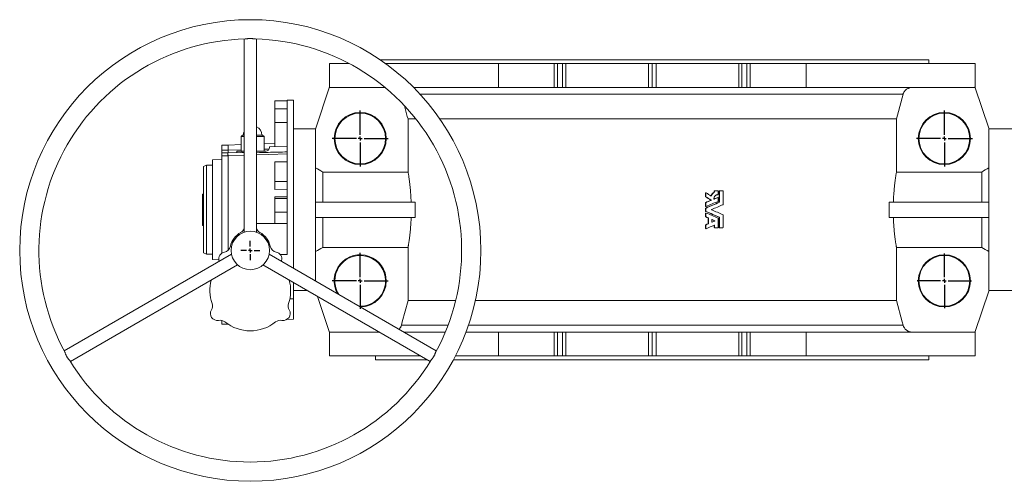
# Model space of a CAD drawing. Header units: millimetres. Extents: x -832 to 1155, y -408 to 1163.
# Tile 1 of 3: x -832 to 449, y -408 to 192. Entities that reach past the tile are written whole.
import ezdxf

# ---------------------------------------------------------------- set-up
doc = ezdxf.new("R2010")
doc.units = ezdxf.units.MM
doc.layers.add('FORMAT', color=7, linetype='Continuous')

# ---------------------------------------------------------------- blocks, each defined once
blk = doc.blocks.new('SW_CENTERMARKSYMBOL_2')
at = {"layer": 'FORMAT', "color": 0}
for p, q in [((-5, 0), (-12.5, 0)), ((0, 0), (-2.5, 0)), ((0, 5), (0, 12.5)), ((0, 0), (0, 2.5)), ((0, 0), (0, -2.5)), ((0, 0), (2.5, 0)), ((5, 0), (12.5, 0)), ((0, -5), (0, -12.5))]:
    blk.add_line(p, q, dxfattribs=at)
blk = doc.blocks.new('SW_CENTERMARKSYMBOL_3')
at = {"layer": 'FORMAT', "color": 0}
for p, q in [((0, 5), (0, 36.4)), ((-5, 0), (-36.4, 0)), ((0, 0), (-2.5, 0)), ((0, 0), (0, 2.5)), ((0, 0), (0, -2.5)), ((0, 0), (2.5, 0)), ((5, 0), (36.4, 0)), ((0, -5), (0, -36.4))]:
    blk.add_line(p, q, dxfattribs=at)
blk = doc.blocks.new('SW_CENTERMARKSYMBOL_4')
at = {"layer": 'FORMAT', "color": 0}
for p, q in [((0, 5), (0, 36.4)), ((-5, 0), (-36.4, 0)), ((0, 0), (-2.5, 0)), ((0, 0), (0, 2.5)), ((0, 0), (0, -2.5)), ((0, 0), (2.5, 0)), ((5, 0), (36.4, 0)), ((0, -5), (0, -36.4))]:
    blk.add_line(p, q, dxfattribs=at)
blk = doc.blocks.new('SW_CENTERMARKSYMBOL_5')
at = {"layer": 'FORMAT', "color": 0}
for p, q in [((0, 5), (0, 36.4)), ((-5, 0), (-36.4, 0)), ((0, 0), (-2.5, 0)), ((0, 0), (0, 2.5)), ((0, 0), (0, -2.5)), ((0, 0), (2.5, 0)), ((5, 0), (36.4, 0)), ((0, -5), (0, -36.4))]:
    blk.add_line(p, q, dxfattribs=at)
blk = doc.blocks.new('SW_CENTERMARKSYMBOL_6')
at = {"layer": 'FORMAT', "color": 0}
for p, q in [((0, 5), (0, 35.5)), ((-5, 0), (-35.5, 0)), ((0, 0), (-2.5, 0)), ((0, 0), (0, 2.5)), ((0, 0), (0, -2.5)), ((0, 0), (2.5, 0)), ((5, 0), (35.5, 0)), ((0, -5), (0, -35.5))]:
    blk.add_line(p, q, dxfattribs=at)

msp = doc.modelspace()

# ---------------------------------------------------------------- linework, layer by layer
at = {"color": 7, "linetype": 'Continuous', "lineweight": 15}
for p, q in [((-540.3, 167), (-540.3, -84.1)), ((-524.3, -84.2), (-524.3, 167)), ((-429.3, 135.2), (-429.3, 104.2)), ((-403.6, 135.2), (-429.3, 135.2)), ((350.7, 140.2), (-363.5, 140.2)), ((-209.3, 135.2), (-356.4, 135.2)), ((-209.3, 104.2), (-209.3, 135.2)), ((-209.3, 135.2), (-136.8, 135.2)), ((-136.8, 135.2), (-132.6, 135.2)), ((-132.6, 135.2), (-126.1, 135.2)), ((-126.1, 135.2), (-121.8, 135.2)), ((-121.8, 135.2), (-14.3, 135.2)), ((-14.3, 135.2), (-14.3, 104.2)), ((-9.3, 135.2), (-14.3, 135.2)), ((-9.3, 104.2), (-9.3, 135.2)), ((-4.3, 135.2), (-9.3, 135.2)), ((-4.3, 104.2), (-4.3, 135.2)), ((-4.3, 135.2), (103.2, 135.2)), ((103.2, 135.2), (107.4, 135.2)), ((107.4, 135.2), (113.9, 135.2)), ((113.9, 135.2), (118.2, 135.2)), ((118.2, 135.2), (190.7, 135.2)), ((190.7, 104.2), (190.7, 135.2)), ((410.7, 135.2), (190.7, 135.2)), ((350.7, 135.2), (350.7, 140.2)), ((410.7, 104.2), (410.7, 135.2)), ((-447.5, 49.7), (-429.1, 104.8)), ((-429.1, 104.8), (-429.1, 104.2)), ((-357.2, 104.2), (-429.1, 104.2)), ((-209.3, 104.2), (-320.1, 104.2)), ((-136.8, 104.2), (-209.3, 104.2)), ((-132.6, 104.2), (-136.8, 104.2)), ((-126.1, 104.2), (-132.6, 104.2)), ((-121.8, 104.2), (-126.1, 104.2)), ((-14.3, 104.2), (-121.8, 104.2)), ((-9.3, 104.2), (-14.3, 104.2)), ((-4.3, 104.2), (-9.3, 104.2)), ((103.2, 104.2), (-4.3, 104.2)), ((107.4, 104.2), (103.2, 104.2)), ((113.9, 104.2), (107.4, 104.2)), ((118.2, 104.2), (113.9, 104.2)), ((190.7, 104.2), (118.2, 104.2)), ((410.5, 104.2), (190.7, 104.2)), ((410.5, 104.2), (410.5, 104.8)), ((428.8, 49.7), (410.5, 104.8)), ((-484.3, 86.8), (-500.3, 86.8)), ((-500.3, 76.1), (-500.3, 86.8)), ((-476.3, 87.7), (-484.3, 87.7)), ((-484.3, -113.2), (-484.3, 87.7)), ((-476.3, -130.9), (-476.3, 87.7)), ((-484.3, 76.1), (-500.3, 76.1)), ((-500.3, 58.4), (-500.3, 76.1)), ((-500.3, 27.3), (-500.3, 58.4)), ((-316.9, 63.1), (-327.1, 63.1)), ((-327.1, 63.1), (-327.1, -5.9)), ((308.4, 63.1), (-285.8, 63.1)), ((308.4, -5.9), (308.4, 63.1)), ((-542.3, 42.2), (-544.3, 40.2)), ((-544.3, 40.2), (-544.3, 21.2)), ((-540.3, 40.2), (-544.3, 40.2)), ((-540.3, 42.2), (-542.3, 42.2)), ((-516.3, 42.2), (-524.3, 42.2)), ((-514.3, 40.2), (-524.3, 40.2)), ((-514.3, 40.2), (-516.3, 42.2)), ((-514.3, 21.2), (-514.3, 40.2)), ((-447.3, 50.2), (-476.3, 50.2)), ((-447.3, 49.7), (-447.5, 49.7)), ((-447.3, -147.7), (-447.3, 49.7)), ((493.7, 50.2), (428.7, 50.2)), ((428.7, -159.4), (428.7, 49.7)), ((428.8, 49.7), (428.7, 49.7)), ((-561.3, 29.2), (-569.3, 29.2)), ((-569.3, 22.5), (-569.3, 29.2)), ((-544.3, 29.8), (-561.3, 29.2)), ((-561.3, 29.2), (-561.3, 22.5)), ((-500.3, 31.3), (-514.3, 30.8)), ((-507.3, 27), (-484.3, 27.9)), ((-507.3, 27), (-507.3, 26.2)), ((-569.3, 19.2), (-569.3, 22.5)), ((-569.3, 19.2), (-561.3, 19.2)), ((-569.3, 15.1), (-569.3, 19.2)), ((-569.3, -111.4), (-569.3, 15.1)), ((-561.3, 22.5), (-561.3, 22.5)), ((-544.5, 19.7), (-561.3, 19.2)), ((-561.3, -107.6), (-561.3, 15.1)), ((-561.3, 15.1), (-561.3, 15.1)), ((-550, 21.2), (-550, 19.6)), ((-550, 21.2), (-540.3, 21.2)), ((-524.3, 21.2), (-512.3, 21.2)), ((-589.3, 3.2), (-593.3, 1.2)), ((-593.3, 1.2), (-593.3, -110.8)), ((-581.3, 3.2), (-589.3, 3.2)), ((-589.3, 3.2), (-589.3, -112.8)), ((-569.3, 10.3), (-581.3, 9.9)), ((-581.3, -54.8), (-581.3, 9.9)), ((-484.3, 7.4), (-500.3, 7.4)), ((-500.3, -18.2), (-500.3, 7.4)), ((-438, -44.8), (-438, -5.9)), ((-327.1, -5.9), (-438, -5.9)), ((419.3, -5.9), (308.4, -5.9)), ((419.3, -44.8), (419.3, -5.9)), ((-500.3, -28.5), (-500.3, -18.2)), ((-594.3, -75.2), (-594.3, -34.5)), ((-594.3, -34.5), (-593.3, -34.5)), ((-484.3, -28.3), (-500.3, -28.5)), ((-500.3, -38), (-484.3, -38.1)), ((-500.3, -40.3), (-500.3, -38)), ((60.1, -37.8), (60.1, -33.1)), ((60.4, -33.1), (60.1, -33.1)), ((60.4, -37.8), (60.1, -37.8)), ((60.5, -38), (60.2, -38)), ((60.7, -32.9), (60.3, -32.9)), ((60.4, -37.8), (60.4, -33.1)), ((67.4, -36.9), (67, -36.9)), ((71.7, -32), (71.3, -32)), ((71.4, -31.8), (71.4, -30.4)), ((71.8, -30.4), (71.4, -30.4)), ((71.8, -31.8), (71.4, -31.8)), ((72.1, -30.2), (71.7, -30.2)), ((71.8, -31.8), (71.8, -30.4)), ((76.2, -30.2), (72.1, -30.2)), ((76.5, -30.4), (76.5, -35)), ((77.8, -44.9), (77.8, -30.4)), ((78.2, -30.4), (77.8, -30.4)), ((78.4, -30.2), (78, -30.2)), ((78.2, -44.9), (78.2, -30.4)), ((82.6, -30.2), (78.4, -30.2)), ((82.8, -30.4), (82.8, -48.1)), ((-500.3, -58), (-500.3, -40.3)), ((-317.6, -44.8), (-447.3, -44.8)), ((-317.6, -64.8), (-317.6, -44.8)), ((60.1, -50.4), (60.1, -45.7)), ((60.4, -45.7), (60.1, -45.7)), ((60.4, -50.4), (60.1, -50.4)), ((60.6, -45.5), (60.2, -45.5)), ((60.3, -50.6), (60.7, -50.6)), ((60.4, -50.4), (60.4, -45.7)), ((67.1, -42.7), (66.7, -42.7)), ((67.1, -42.3), (66.8, -42.3)), ((71, -40.9), (75.8, -38.8)), ((71.2, -40.9), (71.1, -40.9)), ((76.2, -38.8), (75.8, -38.8)), ((76.3, -38.8), (75.9, -38.8)), ((76.5, -39.1), (76.5, -43.7)), ((78, -45.1), (77.6, -45.1)), ((78.2, -44.9), (77.8, -44.9)), ((299, -64.8), (299, -44.8)), ((299, -44.8), (428.7, -44.8)), ((-581.3, -119.6), (-581.3, -54.8)), ((-500.3, -72.8), (-500.3, -58)), ((60.1, -56.9), (60.1, -52.8)), ((60.4, -52.8), (60.1, -52.8)), ((60.4, -56.9), (60.1, -56.9)), ((60.1, -64), (60.1, -59.3)), ((60.4, -59.3), (60.1, -59.3)), ((60.4, -64), (60.1, -64)), ((60.6, -52.6), (60.2, -52.6)), ((60.6, -57.1), (60.2, -57.1)), ((60.7, -59.1), (60.3, -59.1)), ((60.4, -56.9), (60.4, -52.8)), ((60.4, -64), (60.4, -59.3)), ((82.8, -61.6), (82.8, -78)), ((-594.3, -75.2), (-593.3, -75.2)), ((-524.3, -72.8), (-500.3, -72.8)), ((-500.3, -72.8), (-484.3, -72.8)), ((-317.6, -64.8), (-447.3, -64.8)), ((-438, -103.8), (-438, -64.8)), ((60.1, -79.2), (60.1, -74.6)), ((60.4, -74.6), (60.1, -74.6)), ((60.6, -64.2), (60.2, -64.2)), ((60.6, -74.4), (60.2, -74.4)), ((60.4, -79.2), (60.4, -74.6)), ((63.6, -65.5), (63.2, -65.5)), ((63.6, -73.1), (63.2, -73.1)), ((63.4, -72.9), (63.4, -65.7)), ((63.7, -65.7), (63.4, -65.7)), ((63.7, -72.9), (63.4, -72.9)), ((63.7, -72.9), (63.7, -65.7)), ((68.1, -67.6), (71.6, -69.1)), ((68.1, -70.8), (68.1, -67.7)), ((71.6, -69.5), (68.1, -71)), ((68.4, -67.5), (68.3, -67.5)), ((68.4, -71), (68.3, -71)), ((71.4, -78), (71.4, -75.1)), ((71.8, -75.1), (71.4, -75.1)), ((72, -69.1), (71.6, -69.1)), ((72, -69.5), (71.6, -69.5)), ((71.8, -78), (71.8, -75.1)), ((76.5, -65.9), (76.5, -78)), ((78, -64.5), (77.6, -64.5)), ((77.8, -78), (77.8, -64.8)), ((78.2, -64.8), (77.8, -64.8)), ((78.2, -78), (78.2, -64.8)), ((299, -64.8), (428.7, -64.8)), ((419.3, -103.8), (419.3, -64.8)), ((60.4, -79.2), (60.1, -79.2)), ((60.3, -79.5), (60.7, -79.5)), ((71.8, -78), (71.4, -78)), ((72.1, -78.2), (71.7, -78.2)), ((76.2, -78.2), (72.1, -78.2)), ((78.2, -78), (77.8, -78)), ((78.4, -78.2), (78, -78.2)), ((82.6, -78.2), (78.4, -78.2)), ((-556.8, -112.8), (-774.4, -238.4)), ((-593.3, -110.8), (-589.3, -112.8)), ((-589.3, -112.8), (-581.3, -112.8)), ((-290.3, -238.4), (-507.8, -112.8)), ((-493.3, -113.2), (-484.3, -113.2)), ((-438, -103.8), (-327.1, -103.8)), ((-327.1, -103.8), (-327.1, -172.8)), ((308.4, -172.8), (308.4, -103.8)), ((308.4, -103.8), (419.3, -103.8)), ((-766.4, -252.2), (-548.8, -126.6)), ((-581.3, -119.6), (-573.3, -119.9)), ((-515.8, -126.6), (-298.3, -252.2)), ((-476.3, -170.6), (-476.3, -149.4)), ((-476.3, -159.8), (-458.3, -159.8)), ((428.8, -159.4), (410.5, -214.4)), ((428.7, -159.4), (428.8, -159.4)), ((428.7, -159.8), (493.7, -159.8)), ((-481, -170.6), (-476.3, -170.6)), ((-476.3, -197.3), (-476.3, -170.6)), ((-444.7, -167.7), (-429.1, -214.4)), ((-265.1, -172.8), (-327.1, -172.8)), ((308.4, -172.8), (-239.4, -172.8)), ((-569.3, -198.8), (-569.3, -198.7)), ((-569.3, -203.8), (-569.3, -198.8)), ((-561.3, -203.8), (-569.3, -203.8)), ((-561, -203.9), (-561.3, -203.8)), ((-484.8, -197.6), (-476.3, -197.3)), ((-429.3, -213.8), (-429.3, -244.8)), ((-429.1, -213.8), (-429.1, -214.4)), ((-364.7, -213.8), (-429.1, -213.8)), ((-278.6, -213.8), (-332.7, -213.8)), ((-209.3, -213.8), (-251.7, -213.8)), ((-136.8, -213.8), (-209.3, -213.8)), ((-209.3, -213.8), (-209.3, -244.8)), ((-132.6, -213.8), (-136.8, -213.8)), ((-126.1, -213.8), (-132.6, -213.8)), ((-121.8, -213.8), (-126.1, -213.8)), ((-14.3, -213.8), (-121.8, -213.8)), ((-14.3, -213.8), (-14.3, -244.8)), ((-14.3, -213.8), (-9.3, -213.8)), ((-9.3, -244.8), (-9.3, -213.8)), ((-9.3, -213.8), (-4.3, -213.8)), ((-4.3, -244.8), (-4.3, -213.8)), ((103.2, -213.8), (-4.3, -213.8)), ((107.4, -213.8), (103.2, -213.8)), ((113.9, -213.8), (107.4, -213.8)), ((118.2, -213.8), (113.9, -213.8)), ((190.7, -213.8), (118.2, -213.8)), ((190.7, -213.8), (190.7, -244.8)), ((410.5, -213.8), (190.7, -213.8)), ((410.5, -214.4), (410.5, -213.8)), ((410.7, -244.8), (410.7, -213.8)), ((-311, -244.8), (-429.3, -244.8)), ((-369.3, -244.8), (-369.3, -249.8)), ((-302.4, -249.8), (-369.3, -249.8)), ((350.7, -249.8), (-268.1, -249.8)), ((-209.3, -244.8), (-265.4, -244.8)), ((-209.3, -244.8), (-136.8, -244.8)), ((-136.8, -244.8), (-132.6, -244.8)), ((-132.6, -244.8), (-126.1, -244.8)), ((-126.1, -244.8), (-121.8, -244.8)), ((-121.8, -244.8), (-14.3, -244.8)), ((-14.3, -244.8), (-9.3, -244.8)), ((-9.3, -244.8), (-4.3, -244.8)), ((-4.3, -244.8), (103.2, -244.8)), ((103.2, -244.8), (107.4, -244.8)), ((107.4, -244.8), (113.9, -244.8)), ((113.9, -244.8), (118.2, -244.8)), ((118.2, -244.8), (190.7, -244.8)), ((410.7, -244.8), (190.7, -244.8)), ((350.7, -249.8), (350.7, -244.8))]:
    msp.add_line(p, q, dxfattribs=at)
at = {"color": 8, "linetype": 'Continuous', "lineweight": 0}
for p, q in [((-136.8, 104.2), (-136.8, 135.2)), ((-132.6, 104.2), (-132.6, 135.2)), ((-126.1, 104.2), (-126.1, 135.2)), ((-121.8, 104.2), (-121.8, 135.2)), ((103.2, 104.2), (103.2, 135.2)), ((107.4, 104.2), (107.4, 135.2)), ((113.9, 104.2), (113.9, 135.2)), ((118.2, 104.2), (118.2, 135.2)), ((317, 95.3), (-311.5, 95.3)), ((-500.3, 58.4), (-484.3, 58.4)), ((-569.3, 22.5), (-561.3, 22.5)), ((-561.3, 15.1), (-569.3, 15.1)), ((-561.3, 22.5), (-544.3, 23)), ((-540.3, 15.8), (-561.3, 15.1)), ((-514.3, 23.8), (-507.9, 24)), ((-500.3, -18.2), (-484.3, -18.2)), ((-500.3, -40.3), (-484.3, -40.3)), ((-500.3, -58), (-484.3, -58)), ((-569.3, -198.8), (-568.9, -198.8)), ((-275, -204.9), (-335.7, -204.9)), ((317, -204.9), (-248.5, -204.9)), ((-136.8, -213.8), (-136.8, -244.8)), ((-132.6, -213.8), (-132.6, -244.8)), ((-126.1, -213.8), (-126.1, -244.8)), ((-121.8, -213.8), (-121.8, -244.8)), ((103.2, -213.8), (103.2, -244.8)), ((107.4, -213.8), (107.4, -244.8)), ((113.9, -213.8), (113.9, -244.8)), ((118.2, -213.8), (118.2, -244.8))]:
    msp.add_line(p, q, dxfattribs=at)
at = {"color": 7, "linetype": 'Continuous', "lineweight": 15, "flags": 128}
for points in [[(308.4, 63.1), (309.8, 68.2), (317, 95.3)], [(-331.6, 80.1), (-328, 66.5), (-327.1, 63.1)], [(-573.1, -120.8), (-572.9, -121.8), (-572.9, -122)], [(-491.8, -122), (-491.7, -121.8), (-491.6, -120.8)], [(-327.1, -172.8), (-334.5, -200.4), (-335.7, -204.9)], [(317, -204.9), (315.8, -200.4), (308.4, -172.8)]]:
    msp.add_lwpolyline(points, dxfattribs=at)
at = {"color": 8, "linetype": 'Continuous', "lineweight": 0, "flags": 128}
msp.add_lwpolyline([(-484.3, 17.9), (-508.3, 17), (-524.3, 16.4)], dxfattribs=at)
at = {"color": 7, "linetype": 'Continuous', "lineweight": 15}
for centre, radius in [((-532.3, -107.8), 300), ((-389.3, 37.7), 33.9), ((-389.3, 37.7), 33), ((370.7, 37.7), 33.9), ((370.7, 37.7), 33), ((-532.3, -107.8), 25), ((370.7, -147.3), 33.9), ((370.7, -147.3), 33)]:
    msp.add_circle(centre, radius, dxfattribs=at)
for centre, radius, start, end in [((-532.3, -107.8), 275, 91.389, 208.614), ((-532.3, -107.8), 275, 331.3885, 88.6144), ((-529.3, 42.2), 12, 0, 65.3757), ((-529.3, 42.2), 12, 156.4435, 180), ((-512.3, 26.2), 5, 270, 0), ((-532.3, -107.8), 26.5, 118.1876, 167.9212), ((-549.6, -75.7), 10, 298.1876, 337.5355), ((-515.1, -75.7), 10, 202.4645, 241.8124), ((-532.3, -107.8), 26.5, 12.0788, 61.8124), ((-568, -100.2), 10, 281.2045, 347.9212), ((-496.6, -100.2), 10, 192.0788, 258.7955), ((-564.3, -118.8), 9, 101.2045, 192.8115), ((-500.3, -118.8), 9, 347.1885, 78.7955), ((-389.3, -147.3), 33.9, 0, 209.8498), ((-389.3, -147.3), 33, 267.4223, 180), ((-532.3, -159.8), 52.5, 165.1384, 198.7218), ((-532.3, -159.8), 52.5, 341.2782, 14.8616), ((-389.3, -147.3), 33, 180, 212.5777), ((-389.3, -147.3), 33.9, 270.1502, 0), ((-591.5, -179.9), 10, 328.4587, 18.7218), ((-473.1, -179.9), 10, 161.2782, 211.5413), ((-575.3, -189.8), 9, 148.4587, 281.3463), ((-489.3, -189.8), 9, 258.6537, 31.5413), ((-571.6, -208.5), 10, 51.0832, 101.3463), ((-532.3, -159.8), 52.5, 231.0832, 308.9168), ((-493.1, -208.5), 10, 78.6537, 128.9168), ((-532.3, -107.8), 275, 211.3904, 328.6151)]:
    msp.add_arc(centre, radius, start, end, dxfattribs=at)
for centre, major_axis, ratio, start_param, end_param in [((1904.9, -54.8), (4080.7, 0), 0.034921, 4.087936, 4.08932), ((-561.2, -198.8), (0.09, 5), 0.017444, 2.823299, 3.141288)]:
    msp.add_ellipse(centre, major_axis=major_axis, ratio=ratio, start_param=start_param, end_param=end_param, dxfattribs=at)
for points, knots in [([(-539, 167.1), (-539, 167.1), (-538.7, 167.1), (-538.1, 167.2), (-537.2, 167.3), (-536.1, 167.5), (-535, 167.7), (-533.8, 167.8), (-532.6, 167.9), (-531.5, 167.8), (-530.4, 167.8), (-529.3, 167.6), (-528.2, 167.4), (-527.1, 167.2), (-526.2, 167.1), (-525.8, 167.1), (-525.7, 167.1)], [0, 0, 0, 0, 0.012872, 0.090968, 0.176159, 0.263488, 0.335774, 0.409937, 0.482344, 0.557596, 0.620327, 0.684588, 0.770037, 0.857941, 0.944596, 1, 1, 1, 1]), ([(317, 95.3), (317.1, 95.6), (317.2, 95.9), (317.4, 96.5), (317.6, 96.8), (318, 97.7), (318.3, 98.3), (319, 99.4), (319.4, 99.9), (320.3, 100.8), (320.8, 101.3), (321.8, 102.1), (322.4, 102.4), (323.3, 102.9), (323.5, 103), (324.2, 103.3), (324.5, 103.4), (325.4, 103.7), (326, 103.9), (327, 104.1), (327.3, 104.1), (328, 104.1), (328.3, 104.2), (328.6, 104.2)], [0, 0, 0, 0, 0.0625, 0.0625, 0.125, 0.125, 0.25, 0.25, 0.375, 0.375, 0.5, 0.5, 0.625, 0.625, 0.6875, 0.6875, 0.75, 0.75, 0.875, 0.875, 0.9375, 0.9375, 1, 1, 1, 1]), ([(-561.3, 15.1), (-561.3, 15.3), (-561.3, 15.8), (-561.3, 16.5), (-561.4, 17.1), (-561.4, 17.7), (-561.4, 18.1), (-561.4, 18.5), (-561.4, 18.8), (-561.3, 19), (-561.3, 19.1), (-561.3, 19.2), (-561.3, 19.2)], [0, 0, 0, 0, 0.10274, 0.206274, 0.30407, 0.401865, 0.502501, 0.603138, 0.700933, 0.798728, 0.899364, 1, 1, 1, 1]), ([(-561.3, 19.2), (-561.3, 19.2), (-561.3, 19.2), (-561.3, 19.5), (-561.3, 19.6), (-561.3, 19.8), (-561.3, 19.9), (-561.3, 20.2), (-561.3, 20.4), (-561.3, 20.7), (-561.3, 20.9), (-561.3, 21.3), (-561.3, 21.6), (-561.3, 22), (-561.3, 22.2), (-561.3, 22.5)], [0, 0, 0, 0, 0.25, 0.25, 0.375, 0.375, 0.5, 0.5, 0.625, 0.625, 0.75, 0.75, 0.875, 0.875, 1, 1, 1, 1]), ([(-544.5, 19.7), (-544.1, 19.8), (-543.4, 19.8), (-542.2, 19.7), (-541.2, 19.6), (-540.5, 19.5), (-540.3, 19.5)], [0, 0, 0, 0, 0.2915775, 0.5832169, 0.8844995, 1, 1, 1, 1]), ([(-524.3, 19.3), (-519.3, 19.5), (-505.9, 19.8), (-492.6, 20.1), (-484.3, 20.3)], [0, 0, 0, 0, 0.379035, 1, 1, 1, 1]), ([(-323.1, -44.8), (-323.1, -43.8), (-323.2, -41.8), (-323.3, -38.9), (-323.5, -35.9), (-323.7, -33), (-323.9, -30), (-324.2, -27.2), (-324.4, -24.5), (-324.7, -21.9), (-325, -19.4), (-325.3, -17.1), (-325.6, -15), (-325.9, -13.1), (-326.1, -11.2), (-326.4, -9.5), (-326.7, -8), (-326.9, -6.7), (-327, -6.1), (-327.1, -5.9)], [0, 0, 0, 0, 0.0524738, 0.1049984, 0.1574727, 0.2143774, 0.2714714, 0.3286312, 0.385728, 0.4426352, 0.5002526, 0.5580654, 0.6159439, 0.6737556, 0.7313722, 0.7984259, 0.8656887, 0.9329493, 1, 1, 1, 1]), ([(308.4, -5.9), (308.4, -6.1), (308.3, -6.6), (308.1, -7.6), (307.9, -8.8), (307.6, -10.2), (307.4, -11.8), (307.1, -13.6), (306.8, -15.6), (306.6, -17.8), (306.3, -20.1), (306, -22.6), (305.7, -25.3), (305.4, -28.1), (305.2, -31), (304.9, -34), (304.7, -37.2), (304.6, -40.4), (304.5, -43), (304.4, -44.4), (304.4, -44.8)], [0, 0, 0, 0, 0.057214, 0.114428, 0.171562, 0.228887, 0.28628, 0.343608, 0.400745, 0.458346, 0.516141, 0.574003, 0.631798, 0.689398, 0.747278, 0.80536, 0.863508, 0.921587, 0.979463, 1, 1, 1, 1]), ([(60.1, -33.1), (60.1, -33.1), (60.1, -33), (60.1, -33), (60.2, -32.9), (60.2, -32.9), (60.3, -32.9), (60.3, -32.9), (60.3, -32.9)], [0, 0, 0, 0, 0.170189, 0.33928, 0.507684, 0.677439, 0.845991, 1, 1, 1, 1]), ([(60.2, -38), (60.2, -38), (60.2, -38), (60.2, -37.9), (60.1, -37.9), (60.1, -37.8), (60.1, -37.8), (60.1, -37.8)], [0, 0, 0, 0, 0.170046, 0.335416, 0.500465, 0.746745, 1, 1, 1, 1]), ([(60.4, -33.1), (60.4, -33), (60.5, -32.9), (60.6, -32.8), (60.7, -32.9), (60.8, -32.9)], [0, 0, 0, 0, 0.5, 0.5, 1, 1, 1, 1]), ([(67, -36.9), (67.1, -36.7), (67.2, -36.5), (67.4, -36), (67.8, -35.4), (68.2, -34.7), (68.9, -33.8), (69.7, -33.1), (70.5, -32.5), (71, -32.2), (71.2, -32.1), (71.3, -32)], [0, 0, 0, 0, 0.06255, 0.125048, 0.250029, 0.375617, 0.500115, 0.749941, 0.874986, 0.937481, 1, 1, 1, 1]), ([(67, -36.9), (67, -36.9), (67, -36.9), (67, -36.9), (67, -36.9)], [0, 0, 0, 0, 0.359303, 1, 1, 1, 1]), ([(67.1, -37), (67.1, -37), (67.1, -37), (67.2, -37), (67.2, -37), (67.3, -37), (67.3, -37), (67.3, -37), (67.3, -37), (67.4, -36.9), (67.4, -36.9), (67.4, -36.9)], [0, 0, 0, 0, 0.25, 0.25, 0.5, 0.5, 0.625, 0.625, 0.75, 0.75, 1, 1, 1, 1]), ([(67.4, -36.9), (67.4, -36.8), (67.5, -36.7), (67.5, -36.6), (67.5, -36.6), (67.6, -36.6), (67.6, -36.5), (67.6, -36.5), (67.6, -36.5), (67.6, -36.5), (67.6, -36.5), (67.6, -36.5), (67.6, -36.5), (67.6, -36.5), (67.6, -36.5), (67.6, -36.4), (67.6, -36.4), (67.7, -36.3), (67.7, -36.2), (67.7, -36.2), (67.7, -36.2), (67.7, -36.1), (67.7, -36.1), (67.8, -36), (67.9, -35.9), (68, -35.6), (68.1, -35.5), (68.3, -35.2), (68.5, -34.9), (68.8, -34.5), (69, -34.3), (69.3, -33.9), (69.5, -33.7), (69.8, -33.4), (69.9, -33.3), (70.1, -33.1), (70.1, -33.1), (70.2, -33), (70.3, -33), (70.4, -32.8), (70.6, -32.8), (70.7, -32.6), (70.8, -32.6), (70.9, -32.5), (70.9, -32.5), (70.9, -32.5), (71, -32.5), (71, -32.4), (71.1, -32.4), (71.2, -32.3), (71.2, -32.3), (71.3, -32.3), (71.3, -32.3), (71.3, -32.3), (71.3, -32.2), (71.3, -32.2), (71.3, -32.2), (71.3, -32.2), (71.3, -32.2), (71.3, -32.2), (71.3, -32.2), (71.4, -32.2), (71.5, -32.1), (71.7, -32)], [0, 0, 0, 0, 0.03125, 0.03125, 0.046875, 0.046875, 0.054688, 0.054688, 0.058594, 0.058594, 0.060547, 0.060547, 0.061523, 0.061523, 0.0625, 0.0625, 0.09375, 0.09375, 0.109375, 0.109375, 0.117188, 0.117188, 0.125, 0.125, 0.1875, 0.1875, 0.25, 0.25, 0.375, 0.375, 0.5, 0.5, 0.625, 0.625, 0.6875, 0.6875, 0.71875, 0.71875, 0.75, 0.75, 0.8125, 0.8125, 0.84375, 0.84375, 0.859375, 0.859375, 0.875, 0.875, 0.90625, 0.90625, 0.921875, 0.921875, 0.929688, 0.929688, 0.933594, 0.933594, 0.935547, 0.935547, 0.936523, 0.936523, 0.9375, 0.9375, 1, 1, 1, 1]), ([(76.2, -35.2), (76.1, -35.2), (76, -35.2), (75.9, -35.2), (75.8, -35.2), (75.8, -35.2), (75.8, -35.2), (75.7, -35.3), (75.7, -35.3), (75.7, -35.3), (75.7, -35.3), (75.7, -35.3), (75.7, -35.3), (75.7, -35.3), (75.7, -35.3), (75.6, -35.3), (75.5, -35.3), (75.4, -35.3), (75.3, -35.3), (75.3, -35.3), (75.3, -35.3), (75.2, -35.3), (75.2, -35.3), (75, -35.3), (74.9, -35.4), (74.6, -35.4), (74.5, -35.5), (74.4, -35.5), (74.3, -35.5), (74.3, -35.6), (74.3, -35.6), (74.2, -35.6), (74.2, -35.6), (73.8, -35.7), (73.5, -35.9), (72.9, -36.3), (72.7, -36.5), (72.2, -37), (71.9, -37.3), (71.7, -37.8), (71.6, -37.9), (71.4, -38.2), (71.4, -38.3), (71.3, -38.4), (71.3, -38.5), (71.2, -38.7), (71.2, -38.8), (71.2, -38.9), (71.1, -39), (71.1, -39.2), (71.1, -39.3), (71, -39.5), (71, -39.6), (71, -39.7), (71, -39.8), (70.9, -40), (70.9, -40), (70.9, -40.1), (70.9, -40.1), (70.9, -40.1), (70.9, -40.1), (70.9, -40.2), (70.9, -40.2), (70.9, -40.2), (70.9, -40.3), (70.9, -40.3), (70.9, -40.4), (70.9, -40.4), (70.9, -40.4), (70.9, -40.4), (70.9, -40.4), (70.9, -40.4), (70.9, -40.4), (70.9, -40.4), (70.9, -40.4), (70.9, -40.5), (70.9, -40.6), (70.9, -40.7)], [0, 0, 0, 0, 0.03125, 0.03125, 0.046875, 0.046875, 0.054688, 0.054688, 0.058594, 0.058594, 0.060547, 0.060547, 0.061523, 0.061523, 0.0625, 0.0625, 0.09375, 0.09375, 0.109375, 0.109375, 0.117188, 0.117188, 0.125, 0.125, 0.1875, 0.1875, 0.21875, 0.21875, 0.234375, 0.234375, 0.242188, 0.242188, 0.25, 0.25, 0.375, 0.375, 0.5, 0.5, 0.625, 0.625, 0.6875, 0.6875, 0.71875, 0.71875, 0.75, 0.75, 0.78125, 0.78125, 0.8125, 0.8125, 0.84375, 0.84375, 0.875, 0.875, 0.90625, 0.90625, 0.921875, 0.921875, 0.929688, 0.929688, 0.933594, 0.933594, 0.9375, 0.9375, 0.953125, 0.953125, 0.960938, 0.960938, 0.964844, 0.964844, 0.966797, 0.966797, 0.967773, 0.967773, 0.96875, 0.96875, 1, 1, 1, 1]), ([(71.3, -32), (71.3, -32), (71.4, -32), (71.4, -32), (71.4, -31.9), (71.4, -31.9), (71.4, -31.8), (71.4, -31.8)], [0, 0, 0, 0, 0.169964, 0.33505, 0.50039, 0.74676, 1, 1, 1, 1]), ([(71.4, -30.4), (71.4, -30.4), (71.4, -30.4), (71.5, -30.3), (71.5, -30.3), (71.5, -30.3), (71.5, -30.2), (71.6, -30.2), (71.6, -30.2), (71.7, -30.2), (71.7, -30.2)], [0, 0, 0, 0, 0.128438, 0.251433, 0.373687, 0.499985, 0.622155, 0.750025, 0.870513, 1, 1, 1, 1]), ([(71.8, -30.4), (71.8, -30.4), (71.8, -30.4), (71.9, -30.3), (71.9, -30.3), (71.9, -30.3), (71.9, -30.2), (71.9, -30.2), (72, -30.2), (72, -30.2), (72, -30.2), (72.1, -30.2)], [0, 0, 0, 0, 0.25, 0.25, 0.5, 0.5, 0.625, 0.625, 0.75, 0.75, 1, 1, 1, 1]), ([(76.2, -30.2), (76.3, -30.2), (76.3, -30.2), (76.4, -30.2), (76.4, -30.2), (76.4, -30.3), (76.4, -30.3), (76.4, -30.3), (76.5, -30.3), (76.5, -30.4), (76.5, -30.4), (76.5, -30.4)], [0, 0, 0, 0, 0.25, 0.25, 0.5, 0.5, 0.625, 0.625, 0.75, 0.75, 1, 1, 1, 1]), ([(76.5, -35), (76.5, -35), (76.5, -35.1), (76.4, -35.1), (76.4, -35.1), (76.4, -35.2), (76.4, -35.2), (76.4, -35.2), (76.3, -35.2), (76.3, -35.2), (76.3, -35.2), (76.2, -35.2)], [0, 0, 0, 0, 0.25, 0.25, 0.5, 0.5, 0.625, 0.625, 0.75, 0.75, 1, 1, 1, 1]), ([(77.8, -30.4), (77.8, -30.4), (77.8, -30.4), (77.8, -30.3), (77.8, -30.3), (77.8, -30.3), (77.9, -30.2), (77.9, -30.2), (78, -30.2), (78, -30.2), (78, -30.2)], [0, 0, 0, 0, 0.1284383, 0.2514334, 0.3736871, 0.4999845, 0.6221546, 0.7500247, 0.8705132, 1, 1, 1, 1]), ([(78.2, -30.4), (78.2, -30.4), (78.2, -30.4), (78.2, -30.3), (78.2, -30.3), (78.3, -30.3), (78.3, -30.2), (78.3, -30.2), (78.3, -30.2), (78.4, -30.2), (78.4, -30.2), (78.4, -30.2)], [0, 0, 0, 0, 0.25, 0.25, 0.5, 0.5, 0.625, 0.625, 0.75, 0.75, 1, 1, 1, 1]), ([(82.6, -30.2), (82.6, -30.2), (82.6, -30.2), (82.7, -30.2), (82.7, -30.2), (82.8, -30.3), (82.8, -30.3), (82.8, -30.3), (82.8, -30.3), (82.8, -30.4), (82.8, -30.4), (82.8, -30.4)], [0, 0, 0, 0, 0.25, 0.25, 0.5, 0.5, 0.625, 0.625, 0.75, 0.75, 1, 1, 1, 1]), ([(60.1, -45.7), (60.1, -45.7), (60.1, -45.6), (60.1, -45.6), (60.1, -45.5), (60.2, -45.5), (60.2, -45.5), (60.2, -45.5)], [0, 0, 0, 0, 0.1692598, 0.3340229, 0.5004637, 0.7470131, 1, 1, 1, 1]), ([(60.3, -50.6), (60.3, -50.6), (60.3, -50.6), (60.3, -50.6), (60.2, -50.6), (60.2, -50.5), (60.1, -50.5), (60.1, -50.4), (60.1, -50.4), (60.1, -50.4)], [0, 0, 0, 0, 0.040582, 0.198355, 0.360324, 0.516575, 0.680161, 0.83651, 1, 1, 1, 1]), ([(60.8, -50.6), (60.7, -50.6), (60.7, -50.6), (60.6, -50.6), (60.6, -50.6), (60.5, -50.5), (60.5, -50.5), (60.5, -50.5), (60.5, -50.5), (60.4, -50.4), (60.4, -50.4), (60.4, -50.4)], [0, 0, 0, 0, 0.25, 0.25, 0.5, 0.5, 0.625, 0.625, 0.75, 0.75, 1, 1, 1, 1]), ([(66.7, -42.7), (66.8, -42.7), (66.8, -42.7), (66.8, -42.7), (66.9, -42.6), (66.9, -42.5), (66.9, -42.4), (66.9, -42.4), (66.8, -42.3), (66.8, -42.3), (66.8, -42.3)], [0, 0, 0, 0, 0.084146, 0.166863, 0.250731, 0.498883, 0.621285, 0.74944, 0.871869, 1, 1, 1, 1]), ([(67.1, -42.7), (67.1, -42.7), (67.2, -42.7), (67.2, -42.6), (67.2, -42.6), (67.2, -42.5), (67.2, -42.5), (67.2, -42.5), (67.2, -42.5), (67.2, -42.4), (67.2, -42.4), (67.2, -42.3), (67.2, -42.3), (67.1, -42.3)], [0, 0, 0, 0, 0.25, 0.25, 0.375, 0.375, 0.5, 0.5, 0.625, 0.625, 0.75, 0.75, 1, 1, 1, 1]), ([(70.9, -40.7), (70.9, -40.8), (70.9, -40.8), (71, -40.9), (71, -40.9), (71.1, -41), (71.2, -41), (71.2, -40.9)], [0, 0, 0, 0, 0.25, 0.25, 0.5, 0.5, 1, 1, 1, 1]), ([(75.8, -38.8), (75.8, -38.8), (75.8, -38.8), (75.8, -38.8), (75.9, -38.8)], [0, 0, 0, 0, 0.581239, 1, 1, 1, 1]), ([(76.2, -38.8), (76.2, -38.8), (76.2, -38.8), (76.3, -38.8), (76.3, -38.8), (76.4, -38.9), (76.4, -38.9), (76.4, -38.9), (76.4, -38.9), (76.5, -39), (76.5, -39), (76.5, -39.1)], [0, 0, 0, 0, 0.25, 0.25, 0.5, 0.5, 0.625, 0.625, 0.75, 0.75, 1, 1, 1, 1]), ([(77.6, -45.1), (77.6, -45.1), (77.7, -45.1), (77.7, -45.1), (77.7, -45), (77.8, -45), (77.8, -44.9), (77.8, -44.9)], [0, 0, 0, 0, 0.169884, 0.334648, 0.500391, 0.747731, 1, 1, 1, 1]), ([(60.1, -52.8), (60.1, -52.8), (60.1, -52.7), (60.1, -52.7), (60.1, -52.7), (60.2, -52.6), (60.2, -52.6), (60.2, -52.6)], [0, 0, 0, 0, 0.16926, 0.334023, 0.500464, 0.747013, 1, 1, 1, 1]), ([(60.2, -57.1), (60.2, -57.1), (60.2, -57.1), (60.2, -57.1), (60.1, -57), (60.1, -57), (60.1, -56.9), (60.1, -56.9)], [0, 0, 0, 0, 0.169884, 0.334648, 0.500391, 0.747731, 1, 1, 1, 1]), ([(60.1, -59.3), (60.1, -59.3), (60.1, -59.3), (60.1, -59.2), (60.2, -59.2), (60.2, -59.1), (60.3, -59.1), (60.3, -59.1), (60.3, -59.1), (60.3, -59.1)], [0, 0, 0, 0, 0.161634, 0.320434, 0.477137, 0.641167, 0.798799, 0.960294, 1, 1, 1, 1]), ([(60.2, -64.2), (60.2, -64.2), (60.2, -64.2), (60.2, -64.2), (60.1, -64.1), (60.1, -64.1), (60.1, -64), (60.1, -64)], [0, 0, 0, 0, 0.169884, 0.334648, 0.500391, 0.747731, 1, 1, 1, 1]), ([(60.4, -59.3), (60.4, -59.3), (60.4, -59.2), (60.5, -59.2), (60.5, -59.1), (60.6, -59.1), (60.7, -59.1), (60.8, -59.1)], [0, 0, 0, 0, 0.25, 0.25, 0.5, 0.5, 1, 1, 1, 1]), ([(68, -54.6), (68, -54.6), (67.9, -54.7), (67.9, -54.7), (67.9, -54.7), (67.9, -54.8), (67.9, -54.8), (67.9, -54.9), (67.9, -54.9), (67.9, -54.9), (67.9, -55), (67.9, -55), (68, -55), (68, -55.1)], [0, 0, 0, 0, 0.25, 0.25, 0.375, 0.375, 0.5, 0.5, 0.625, 0.625, 0.75, 0.75, 1, 1, 1, 1]), ([(-327.1, -103.8), (-327, -103.5), (-326.9, -103), (-326.7, -101.9), (-326.5, -100.7), (-326.3, -99.3), (-326, -97.6), (-325.8, -95.8), (-325.5, -93.8), (-325.2, -91.6), (-324.9, -89.2), (-324.6, -86.7), (-324.3, -84.1), (-324.1, -81.2), (-323.8, -78.3), (-323.6, -75.2), (-323.4, -72.1), (-323.2, -69.3), (-323.1, -66.9), (-323.1, -65.5), (-323.1, -64.8)], [0, 0, 0, 0, 0.065618, 0.122506, 0.179583, 0.236727, 0.293808, 0.350698, 0.408183, 0.465863, 0.523607, 0.581286, 0.638772, 0.696668, 0.754765, 0.812929, 0.871023, 0.928916, 0.964458, 1, 1, 1, 1]), ([(60.1, -74.6), (60.1, -74.6), (60.1, -74.5), (60.1, -74.5), (60.1, -74.4), (60.2, -74.4), (60.2, -74.4), (60.2, -74.4)], [0, 0, 0, 0, 0.1692598, 0.3340229, 0.5004637, 0.7470131, 1, 1, 1, 1]), ([(63.4, -65.7), (63.4, -65.7), (63.4, -65.7), (63.4, -65.6), (63.3, -65.6), (63.3, -65.5), (63.3, -65.5), (63.2, -65.5)], [0, 0, 0, 0, 0.16926, 0.334023, 0.500464, 0.747013, 1, 1, 1, 1]), ([(63.2, -73.1), (63.2, -73.1), (63.3, -73.1), (63.3, -73), (63.3, -73), (63.4, -72.9), (63.4, -72.9), (63.4, -72.9)], [0, 0, 0, 0, 0.169884, 0.334648, 0.500391, 0.747731, 1, 1, 1, 1]), ([(68.1, -67.7), (68.1, -67.7), (68.1, -67.7), (68.1, -67.7), (68.1, -67.6), (68.2, -67.5), (68.2, -67.5), (68.3, -67.5), (68.4, -67.5), (68.4, -67.5)], [0, 0, 0, 0, 0.0848, 0.167634, 0.250532, 0.499493, 0.747612, 0.872003, 1, 1, 1, 1]), ([(68.4, -71), (68.4, -71), (68.3, -71.1), (68.3, -71.1), (68.3, -71.1), (68.2, -71.1), (68.2, -71), (68.1, -71), (68.1, -70.9), (68.1, -70.9), (68.1, -70.8), (68.1, -70.8)], [0, 0, 0, 0, 0.085512, 0.168341, 0.250605, 0.374124, 0.500833, 0.622948, 0.750638, 0.87257, 1, 1, 1, 1]), ([(71.4, -75.1), (71.4, -75.1), (71.4, -75.1), (71.4, -75), (71.4, -75), (71.4, -75), (71.4, -75)], [0, 0, 0, 0, 0.317214, 0.628859, 0.936372, 1, 1, 1, 1]), ([(71.8, -75.1), (71.8, -75.1), (71.8, -75.1), (71.8, -75), (71.7, -75), (71.7, -74.9), (71.6, -74.9), (71.5, -74.9)], [0, 0, 0, 0, 0.25, 0.25, 0.5, 0.5, 1, 1, 1, 1]), ([(71.6, -69.5), (71.7, -69.5), (71.7, -69.5), (71.7, -69.4), (71.7, -69.4), (71.7, -69.3), (71.8, -69.3), (71.8, -69.3), (71.7, -69.2), (71.7, -69.2), (71.7, -69.2), (71.7, -69.1), (71.7, -69.1), (71.6, -69.1)], [0, 0, 0, 0, 0.25, 0.25, 0.375, 0.375, 0.5, 0.5, 0.625, 0.625, 0.75, 0.75, 1, 1, 1, 1]), ([(72, -69.1), (72, -69.1), (72, -69.1), (72.1, -69.1), (72.1, -69.2), (72.1, -69.2), (72.1, -69.3), (72.1, -69.4), (72.1, -69.4), (72.1, -69.5), (72, -69.5), (72, -69.5)], [0, 0, 0, 0, 0.084079, 0.166548, 0.250434, 0.372433, 0.50008, 0.621991, 0.749725, 0.872458, 1, 1, 1, 1]), ([(77.8, -64.8), (77.8, -64.7), (77.8, -64.7), (77.8, -64.7), (77.7, -64.6), (77.7, -64.6), (77.7, -64.5), (77.6, -64.5)], [0, 0, 0, 0, 0.1692598, 0.3340229, 0.5004637, 0.7470131, 1, 1, 1, 1]), ([(304.4, -64.8), (304.4, -65.8), (304.5, -67.8), (304.6, -70.7), (304.8, -73.5), (305, -76.4), (305.2, -79.3), (305.5, -82.1), (305.7, -84.9), (306, -87.5), (306.3, -89.9), (306.6, -92.2), (306.9, -94.4), (307.2, -96.4), (307.4, -98.2), (307.7, -99.7), (307.9, -101.1), (308.1, -102.2), (308.3, -103.1), (308.4, -103.6), (308.4, -103.8)], [0, 0, 0, 0, 0.051721, 0.103539, 0.155357, 0.207079, 0.26409, 0.321291, 0.378557, 0.43576, 0.492773, 0.550494, 0.608411, 0.666395, 0.724311, 0.78203, 0.836467, 0.891016, 0.945564, 1, 1, 1, 1]), ([(60.3, -79.5), (60.3, -79.5), (60.3, -79.5), (60.3, -79.5), (60.2, -79.5), (60.2, -79.4), (60.1, -79.4), (60.1, -79.3), (60.1, -79.3), (60.1, -79.2)], [0, 0, 0, 0, 0.040583, 0.198356, 0.360323, 0.516577, 0.680161, 0.83651, 1, 1, 1, 1]), ([(60.8, -79.5), (60.7, -79.5), (60.7, -79.5), (60.6, -79.5), (60.6, -79.5), (60.5, -79.4), (60.5, -79.4), (60.5, -79.4), (60.5, -79.4), (60.4, -79.3), (60.4, -79.3), (60.4, -79.2)], [0, 0, 0, 0, 0.25, 0.25, 0.5, 0.5, 0.625, 0.625, 0.75, 0.75, 1, 1, 1, 1]), ([(71.7, -78.2), (71.7, -78.2), (71.6, -78.2), (71.6, -78.2), (71.5, -78.1), (71.5, -78.1), (71.4, -78), (71.4, -78), (71.4, -78)], [0, 0, 0, 0, 0.129484, 0.252094, 0.500087, 0.74945, 0.870919, 1, 1, 1, 1]), ([(72.1, -78.2), (72, -78.2), (72, -78.2), (71.9, -78.2), (71.9, -78.1), (71.9, -78.1), (71.9, -78.1), (71.9, -78.1), (71.8, -78.1), (71.8, -78), (71.8, -78), (71.8, -78)], [0, 0, 0, 0, 0.25, 0.25, 0.5, 0.5, 0.625, 0.625, 0.75, 0.75, 1, 1, 1, 1]), ([(76.5, -78), (76.5, -78), (76.5, -78), (76.4, -78.1), (76.4, -78.1), (76.4, -78.1), (76.4, -78.1), (76.4, -78.2), (76.3, -78.2), (76.3, -78.2), (76.3, -78.2), (76.2, -78.2)], [0, 0, 0, 0, 0.25, 0.25, 0.5, 0.5, 0.625, 0.625, 0.75, 0.75, 1, 1, 1, 1]), ([(78, -78.2), (78, -78.2), (78, -78.2), (77.9, -78.2), (77.8, -78.1), (77.8, -78.1), (77.8, -78), (77.8, -78), (77.8, -78)], [0, 0, 0, 0, 0.129484, 0.252094, 0.500087, 0.74945, 0.870919, 1, 1, 1, 1]), ([(78.4, -78.2), (78.4, -78.2), (78.4, -78.2), (78.3, -78.2), (78.3, -78.1), (78.2, -78.1), (78.2, -78.1), (78.2, -78.1), (78.2, -78.1), (78.2, -78), (78.2, -78), (78.2, -78)], [0, 0, 0, 0, 0.25, 0.25, 0.5, 0.5, 0.625, 0.625, 0.75, 0.75, 1, 1, 1, 1]), ([(82.8, -78), (82.8, -78), (82.8, -78), (82.8, -78.1), (82.8, -78.1), (82.7, -78.1), (82.7, -78.1), (82.7, -78.2), (82.7, -78.2), (82.6, -78.2), (82.6, -78.2), (82.6, -78.2)], [0, 0, 0, 0, 0.25, 0.25, 0.5, 0.5, 0.625, 0.625, 0.75, 0.75, 1, 1, 1, 1]), ([(-335.7, -204.9), (-335.8, -205.4), (-336.1, -206.2), (-336.6, -207.3), (-337.2, -208.5), (-337.9, -209.4), (-338.5, -210), (-338.8, -210.3), (-338.8, -210.3)], [0, 0, 0, 0, 0.2040096, 0.4104048, 0.6093465, 0.8104971, 0.9690181, 1, 1, 1, 1]), ([(328.6, -213.8), (328, -213.8), (327.3, -213.8), (326, -213.6), (325.4, -213.4), (324.4, -213.1), (324.1, -213), (323.5, -212.7), (323.2, -212.6), (322.4, -212.1), (321.8, -211.8), (321.1, -211.2), (320.8, -210.9), (320.3, -210.5), (320.1, -210.3), (319.4, -209.6), (319, -209.1), (318.5, -208.2), (318.3, -208), (318, -207.4), (317.8, -207.1), (317.4, -206.2), (317.2, -205.6), (317, -204.9)], [0, 0, 0, 0, 0.125, 0.125, 0.25, 0.25, 0.3125, 0.3125, 0.375, 0.375, 0.5, 0.5, 0.5625, 0.5625, 0.625, 0.625, 0.75, 0.75, 0.8125, 0.8125, 0.875, 0.875, 1, 1, 1, 1]), ([(-767.1, -251.1), (-767.2, -250.9), (-767.4, -250.5), (-768, -249.9), (-768.7, -249.1), (-769.4, -248.2), (-770.1, -247.3), (-770.7, -246.4), (-771.2, -245.5), (-771.7, -244.5), (-772.2, -243.5), (-772.6, -242.5), (-773, -241.4), (-773.3, -240.5), (-773.6, -239.9), (-773.7, -239.6), (-773.8, -239.5)], [0, 0, 0, 0, 0.066083, 0.149531, 0.23498, 0.310545, 0.388081, 0.451368, 0.51645, 0.57976, 0.64483, 0.72524, 0.807962, 0.889922, 0.973776, 1, 1, 1, 1]), ([(-290.9, -239.5), (-291, -239.7), (-291.2, -240), (-291.5, -240.8), (-291.8, -241.7), (-292.2, -242.8), (-292.6, -243.8), (-293.1, -244.8), (-293.6, -245.8), (-294.2, -246.7), (-294.8, -247.6), (-295.5, -248.5), (-296.2, -249.3), (-296.9, -250.1), (-297.3, -250.7), (-297.5, -251), (-297.6, -251.1)], [0, 0, 0, 0, 0.053471, 0.135961, 0.220381, 0.297737, 0.377122, 0.440839, 0.506349, 0.570101, 0.635687, 0.7149, 0.796394, 0.877165, 0.959742, 1, 1, 1, 1])]:
    msp.add_open_spline(points, degree=3, knots=knots, dxfattribs=at)
for points in [[(-438, -5.9), (-441.1, -4), (-444.2, -2.2), (-447.3, -0.4)], [(428.7, -0.4), (425.5, -2.2), (422.4, -4), (419.3, -5.9)], [(66.8, -42.3), (64.6, -40.8), (62.4, -39.4), (60.2, -38)], [(60.5, -38), (60.5, -37.9), (60.4, -37.9), (60.4, -37.8)], [(67.1, -42.3), (64.9, -40.8), (62.7, -39.4), (60.5, -38)], [(60.8, -32.9), (62.9, -34.3), (65, -35.6), (67.1, -37)], [(71.7, -32), (71.8, -32), (71.8, -31.9), (71.8, -31.8)], [(60.2, -45.5), (62.4, -44.5), (64.6, -43.6), (66.7, -42.7)], [(60.2, -52.6), (66.1, -50.1), (71.9, -47.6), (77.6, -45.1)], [(60.4, -45.7), (60.4, -45.6), (60.5, -45.5), (60.6, -45.5)], [(60.6, -45.5), (62.8, -44.5), (64.9, -43.6), (67.1, -42.7)], [(60.6, -52.6), (66.4, -50.1), (72.3, -47.6), (78, -45.1)], [(76.3, -44), (71.2, -46.2), (66, -48.4), (60.8, -50.6)], [(82.7, -48.3), (77.8, -50.4), (72.9, -52.5), (68, -54.6)], [(71.2, -40.9), (72.9, -40.2), (74.5, -39.5), (76.2, -38.8)], [(76.5, -43.7), (76.5, -43.8), (76.4, -43.9), (76.3, -44)], [(78, -45.1), (78.1, -45.1), (78.2, -45), (78.2, -44.9)], [(82.8, -48.1), (82.8, -48.2), (82.8, -48.3), (82.7, -48.3)], [(77.6, -64.5), (71.9, -62.1), (66.1, -59.6), (60.2, -57.1)], [(60.4, -52.8), (60.4, -52.7), (60.5, -52.6), (60.6, -52.6)], [(60.6, -57.1), (60.5, -57.1), (60.4, -57), (60.4, -56.9)], [(60.6, -64.2), (60.5, -64.2), (60.4, -64.1), (60.4, -64)], [(78, -64.5), (72.3, -62.1), (66.4, -59.6), (60.6, -57.1)], [(60.8, -59.1), (66, -61.3), (71.2, -63.5), (76.3, -65.7)], [(68, -55.1), (72.9, -57.2), (77.8, -59.2), (82.7, -61.3)], [(82.7, -61.3), (82.8, -61.4), (82.8, -61.5), (82.8, -61.6)], [(63.2, -65.5), (62.2, -65.1), (61.2, -64.6), (60.2, -64.2)], [(60.2, -74.4), (61.2, -73.9), (62.2, -73.5), (63.2, -73.1)], [(60.4, -74.6), (60.4, -74.5), (60.5, -74.4), (60.6, -74.4)], [(63.6, -65.5), (62.6, -65.1), (61.6, -64.6), (60.6, -64.2)], [(60.6, -74.4), (61.6, -73.9), (62.6, -73.5), (63.6, -73.1)], [(71.5, -74.9), (67.9, -76.4), (64.4, -78), (60.8, -79.5)], [(63.7, -65.7), (63.7, -65.6), (63.7, -65.5), (63.6, -65.5)], [(63.6, -73.1), (63.7, -73), (63.7, -73), (63.7, -72.9)], [(68.4, -67.5), (69.6, -68), (70.8, -68.6), (72, -69.1)], [(72, -69.5), (70.8, -70), (69.6, -70.5), (68.4, -71)], [(76.3, -65.7), (76.4, -65.8), (76.5, -65.8), (76.5, -65.9)], [(78.2, -64.8), (78.2, -64.7), (78.1, -64.6), (78, -64.5)], [(-447.3, -109.3), (-444.2, -107.5), (-441.1, -105.7), (-438, -103.8)], [(419.3, -103.8), (422.4, -105.7), (425.5, -107.5), (428.7, -109.3)]]:
    msp.add_open_spline(points, degree=3, dxfattribs=at)

# ---------------------------------------------------------------- block references
at = {"layer": 'FORMAT', "color": 7}
for name, p in [('SW_CENTERMARKSYMBOL_3', (-389.3, 37.7)), ('SW_CENTERMARKSYMBOL_5', (370.7, 37.7)), ('SW_CENTERMARKSYMBOL_2', (-532.3, -107.8)), ('SW_CENTERMARKSYMBOL_4', (-389.3, -147.3)), ('SW_CENTERMARKSYMBOL_6', (370.7, -147.3))]:
    msp.add_blockref(name, p, dxfattribs=at)

doc.saveas('drawing.dxf')
